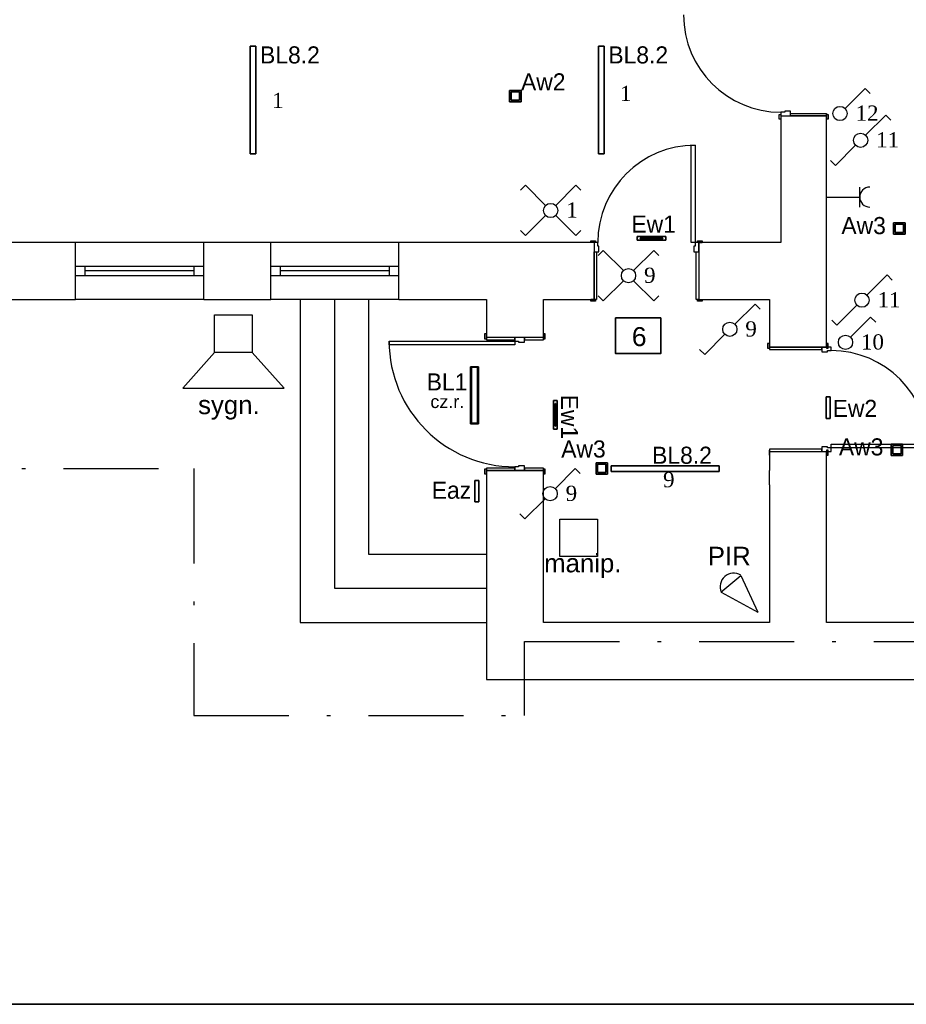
# Model space of a CAD drawing. Header units: millimetres. Extents: x -16803 to -7085, y -9068 to 2537.
# Tile 19 of 33: x -13223 to -12290, y -1830 to -793. Entities that reach past the tile are written whole.
import ezdxf

# ---------------------------------------------------------------- set-up
doc = ezdxf.new("R2010")
doc.units = ezdxf.units.MM
doc.header["$MEASUREMENT"] = 0
doc.linetypes.add('Kropki i Kreski', pattern=[920, 500, -200, 20, -200])
for name, color, linetype in [('06 OPIS POM', 7, 'Continuous'), ('2D - Ogólne', 7, 'Continuous'), ('DLX_BLD0_FL0_LUMKEY_IDX', 7, 'Continuous'), ('DLX_BLD0_FL1_LUM 10', 3, 'Continuous'), ('DLX_BLD0_FL1_LUM 11', 3, 'Continuous'), ('DLX_BLD0_FL1_LUM 9', 1, 'Continuous'), ('DLX_BLD0_FL1_LUMKEY_IDX', 7, 'Continuous'), ('DLX_TERR_LUMKEY_IDX', 7, 'Continuous'), ('Elementy modelu - Strefy', 7, 'Continuous'), ('Konstrukcja - Ściany zew', 7, 'Continuous'), ('teletech', 7, 'Continuous')]:
    doc.layers.add(name, color=color, linetype=linetype)
doc.layers.add('A_zakres opracowania', color=7, linetype='Continuous', lineweight=70, true_color=0xe00038)
for name, color, linetype, true_color in [('DLX_BLD0_FL0_LUM 5', 7, 'Continuous', 0x002aff), ('DLX_BLD0_FL1_LUM 2', 7, 'Continuous', 0x002aff), ('DLX_TERR_LUM 1', 1, 'Continuous', 0xff0000)]:
    doc.layers.add(name, color=color, linetype=linetype, true_color=true_color)
for name, color, linetype, lineweight in [('elektryka', 255, 'Continuous', 35), ('elektryka - oswietlenie', 255, 'Continuous', 35), ('elektryka2', 20, 'Continuous', 35), ('opisy', 71, 'Continuous', 13)]:
    doc.layers.add(name, color=color, linetype=linetype, lineweight=lineweight)
doc.styles.add('ROMANS', font='times.ttf', dxfattribs={"height": 12})
doc.styles.get("Standard").update_dxf_attribs({"font": 'arial.ttf'})
doc.styles.add('STYL_AUTOMATYCZNY_1', font='arial.ttf')
doc.styles.add('STYL_AUTOMATYCZNY_3', font='arial.ttf')
doc.styles.add('TableTextStyle', font='txt')

msp = doc.modelspace()

# ---------------------------------------------------------------- linework, layer by layer
at = {"layer": '2D - Ogólne', "color": 7, "linetype": 'Continuous', "lineweight": -3}
for p, q in [((-12928.2, -1087.9), (-12928.2, -1427.9)), ((-12892.2, -1087.9), (-12892.2, -1391.9)), ((-12856.2, -1087.9), (-12856.2, -1355.9)), ((-12856.2, -1355.9), (-12732.2, -1355.9)), ((-12892.2, -1391.9), (-12732.2, -1391.9)), ((-12928.2, -1427.9), (-12732.2, -1427.9))]:
    msp.add_line(p, q, dxfattribs=at)
at = {"layer": 'A_zakres opracowania', "linetype": 'Kropki i Kreski', "lineweight": -3, "ltscale": 0.2}
msp.add_lwpolyline([(-12692.2, -1447.9), (-11784.2, -1447.9), (-11784.2, 1575.1), (-12776.2, 1575.1), (-12776.2, 916.1), (-12896.2, 916.1), (-12896.2, 816.1), (-12674.2, 816.1), (-12674.2, 707.1), (-13147.2, 707.1), (-13147.2, 487.1), (-12674.2, 487.1), (-12674.2, -7.9), (-14626.2, -7.9), (-14626.2, -1047.9), (-13545.2, -1047.9), (-13545.2, -1265.9), (-13040.2, -1265.9), (-13040.2, -1525.9), (-12692.2, -1525.9)], close=True, dxfattribs=at)
at = {"layer": 'DLX_BLD0_FL0_LUM 5', "lineweight": -3}
for points in [[(-12749, -1218.7, 0), (-12749, -1158.7, 0)], [(-12749, -1158.7, 0), (-12749, -1158.7, 0)], [(-12749, -1158.7, 0), (-12749, -1218.7, 0)], [(-12749, -1158.7, 0), (-12740.5, -1158.7, 0)], [(-12740.5, -1158.7, 0), (-12749, -1158.7, 0)], [(-12749, -1158.7, 0), (-12749, -1158.7, 0)], [(-12749, -1158.7, 0), (-12749, -1218.7, 0)], [(-12740.5, -1158.7, 0), (-12749, -1158.7, 0)], [(-12749, -1218.7, 0), (-12749, -1158.7, 0)], [(-12749, -1158.7, 0), (-12740.5, -1158.7, 0)], [(-12748, -1218.2, 0), (-12748, -1159.2, 0)], [(-12748, -1159.2, 0), (-12741.5, -1159.2, 0)], [(-12748, -1159.2, 0), (-12748, -1218.2, 0)], [(-12741.5, -1159.2, 0), (-12748, -1159.2, 0)], [(-12748, -1159.2, 0), (-12748, -1218.2, 0)], [(-12741.5, -1159.2, 0), (-12748, -1159.2, 0)], [(-12748, -1218.2, 0), (-12748, -1159.2, 0)], [(-12748, -1159.2, 0), (-12741.5, -1159.2, 0)], [(-12741.5, -1159.2, 0), (-12741.5, -1218.2, 0)], [(-12741.5, -1218.2, 0), (-12741.5, -1159.2, 0)], [(-12741.5, -1218.2, 0), (-12741.5, -1159.2, 0)], [(-12741.5, -1159.2, 0), (-12741.5, -1218.2, 0)], [(-12740.5, -1158.7, 0), (-12740.5, -1218.7, 0)], [(-12740.5, -1218.7, 0), (-12740.5, -1158.7, 0)], [(-12740.5, -1158.7, 0), (-12740.5, -1158.7, 0)], [(-12740.5, -1158.7, 0), (-12740.5, -1158.7, 0)], [(-12740.5, -1218.7, 0), (-12740.5, -1158.7, 0)], [(-12740.5, -1158.7, 0), (-12740.5, -1218.7, 0)], [(-12740.5, -1218.7, 0), (-12749, -1218.7, 0)], [(-12749, -1218.7, 0), (-12740.5, -1218.7, 0)], [(-12749, -1218.7, 0), (-12740.5, -1218.7, 0)], [(-12740.5, -1218.7, 0), (-12749, -1218.7, 0)], [(-12741.5, -1218.2, 0), (-12748, -1218.2, 0)], [(-12748, -1218.2, 0), (-12741.5, -1218.2, 0)], [(-12748, -1218.2, 0), (-12741.5, -1218.2, 0)], [(-12741.5, -1218.2, 0), (-12748, -1218.2, 0)], [(-12740.5, -1218.7, 0), (-12740.5, -1218.7, 0)], [(-12740.5, -1218.7, 0), (-12740.5, -1218.7, 0)]]:
    msp.add_polyline3d(points, dxfattribs=at)
at = {"layer": 'DLX_BLD0_FL1_LUM 10', "lineweight": -3}
for points in [[(-12573.4, -1021.5, 0), (-12543.4, -1021.5, 0)], [(-12543.4, -1021.5, 0), (-12573.4, -1021.5, 0)], [(-12573.4, -1021.5, 0), (-12573.4, -1021.5, 0)], [(-12573.4, -1025.5, 0), (-12573.4, -1021.5, 0)], [(-12573.4, -1021.5, 0), (-12573.4, -1021.5, 0)], [(-12573.4, -1021.5, 0), (-12573.4, -1025.5, 0)], [(-12543.4, -1021.5, 0), (-12573.4, -1021.5, 0)], [(-12573.4, -1021.5, 0), (-12573.4, -1025.5, 0)], [(-12573.4, -1021.5, 0), (-12543.4, -1021.5, 0)], [(-12573.4, -1025.5, 0), (-12573.4, -1021.5, 0)], [(-12543.4, -1025.5, 0), (-12573.4, -1025.5, 0)], [(-12573.4, -1025.5, 0), (-12573.4, -1025.5, 0)], [(-12573.4, -1025.5, 0), (-12543.4, -1025.5, 0)], [(-12573.4, -1025.5, 0), (-12573.4, -1025.5, 0)], [(-12573.4, -1025.5, 0), (-12543.4, -1025.5, 0)], [(-12543.4, -1025.5, 0), (-12573.4, -1025.5, 0)], [(-12546.4, -1023.3, 0), (-12570.4, -1023.3, 0)], [(-12570.4, -1023.3, 0), (-12570.4, -1023.6, 0)], [(-12570.4, -1023.6, 0), (-12570.4, -1023.3, 0)], [(-12570.4, -1023.3, 0), (-12546.4, -1023.3, 0)], [(-12570.4, -1023.6, 0), (-12546.4, -1023.6, 0)], [(-12546.4, -1023.6, 0), (-12570.4, -1023.6, 0)], [(-12546.4, -1023.6, 0), (-12546.4, -1023.3, 0)], [(-12546.4, -1023.3, 0), (-12546.4, -1023.6, 0)], [(-12543.4, -1021.5, 0), (-12543.4, -1021.5, 0)], [(-12543.4, -1021.5, 0), (-12543.4, -1025.5, 0)], [(-12543.4, -1025.5, 0), (-12543.4, -1021.5, 0)], [(-12543.4, -1021.5, 0), (-12543.4, -1021.5, 0)], [(-12543.4, -1025.5, 0), (-12543.4, -1021.5, 0)], [(-12543.4, -1021.5, 0), (-12543.4, -1025.5, 0)], [(-12543.4, -1025.5, 0), (-12543.4, -1025.5, 0)], [(-12543.4, -1025.5, 0), (-12543.4, -1025.5, 0)], [(-12661.5, -1224.3, 0), (-12661.5, -1194.3, 0)], [(-12661.5, -1194.3, 0), (-12661.5, -1194.3, 0)], [(-12661.5, -1194.3, 0), (-12661.5, -1224.3, 0)], [(-12661.5, -1194.3, 0), (-12657.5, -1194.3, 0)], [(-12657.5, -1194.3, 0), (-12661.5, -1194.3, 0)], [(-12661.5, -1194.3, 0), (-12661.5, -1194.3, 0)], [(-12661.5, -1194.3, 0), (-12661.5, -1224.3, 0)], [(-12657.5, -1194.3, 0), (-12661.5, -1194.3, 0)], [(-12661.5, -1224.3, 0), (-12661.5, -1194.3, 0)], [(-12661.5, -1194.3, 0), (-12657.5, -1194.3, 0)], [(-12659.6, -1197.3, 0), (-12659.6, -1221.3, 0)], [(-12659.3, -1197.3, 0), (-12659.6, -1197.3, 0)], [(-12659.6, -1221.3, 0), (-12659.6, -1197.3, 0)], [(-12659.6, -1197.3, 0), (-12659.3, -1197.3, 0)], [(-12659.3, -1221.3, 0), (-12659.3, -1197.3, 0)], [(-12659.3, -1197.3, 0), (-12659.3, -1221.3, 0)], [(-12657.5, -1194.3, 0), (-12657.5, -1224.3, 0)], [(-12657.5, -1224.3, 0), (-12657.5, -1194.3, 0)], [(-12657.5, -1194.3, 0), (-12657.5, -1194.3, 0)], [(-12657.5, -1194.3, 0), (-12657.5, -1194.3, 0)], [(-12657.5, -1224.3, 0), (-12657.5, -1194.3, 0)], [(-12657.5, -1194.3, 0), (-12657.5, -1224.3, 0)], [(-12659.6, -1221.3, 0), (-12659.3, -1221.3, 0)], [(-12659.3, -1221.3, 0), (-12659.6, -1221.3, 0)], [(-12657.5, -1224.3, 0), (-12661.5, -1224.3, 0)], [(-12661.5, -1224.3, 0), (-12661.5, -1224.3, 0)], [(-12661.5, -1224.3, 0), (-12657.5, -1224.3, 0)], [(-12661.5, -1224.3, 0), (-12661.5, -1224.3, 0)], [(-12661.5, -1224.3, 0), (-12657.5, -1224.3, 0)], [(-12657.5, -1224.3, 0), (-12661.5, -1224.3, 0)], [(-12657.5, -1224.3, 0), (-12657.5, -1224.3, 0)], [(-12657.5, -1224.3, 0), (-12657.5, -1224.3, 0)]]:
    msp.add_polyline3d(points, dxfattribs=at)
at = {"layer": 'DLX_BLD0_FL1_LUM 11', "lineweight": -3}
for points in [[(-12374.6, -1190.5, 0), (-12374.6, -1213.1, 0)], [(-12370.4, -1190.5, 0), (-12374.6, -1190.5, 0)], [(-12374.6, -1213.1, 0), (-12374.6, -1190.5, 0)], [(-12374.6, -1190.5, 0), (-12370.4, -1190.5, 0)], [(-12374.6, -1190.5, 0), (-12374.6, -1190.5, 0)], [(-12374.6, -1190.5, 0), (-12370.4, -1190.5, 0)], [(-12370.4, -1190.5, 0), (-12374.6, -1190.5, 0)], [(-12374.6, -1190.5, 0), (-12374.6, -1213.1, 0)], [(-12374.6, -1213.1, 0), (-12374.6, -1190.5, 0)], [(-12374.6, -1190.5, 0), (-12374.6, -1190.5, 0)], [(-12370.4, -1213.1, 0), (-12370.4, -1190.5, 0)], [(-12370.4, -1190.5, 0), (-12370.4, -1213.1, 0)], [(-12370.4, -1190.5, 0), (-12370.4, -1190.5, 0)], [(-12370.4, -1190.5, 0), (-12370.4, -1213.1, 0)], [(-12370.4, -1213.1, 0), (-12370.4, -1190.5, 0)], [(-12370.4, -1190.5, 0), (-12370.4, -1190.5, 0)], [(-12370.4, -1194.3, 0), (-12370.4, -1209.3, 0)], [(-12370.4, -1209.3, 0), (-12370.4, -1194.3, 0)], [(-12370.4, -1194.3, 0), (-12370.4, -1194.3, 0)], [(-12370.4, -1209.3, 0), (-12370.4, -1194.3, 0)], [(-12370.4, -1194.3, 0), (-12370.4, -1194.3, 0)], [(-12370.4, -1194.3, 0), (-12370.4, -1209.3, 0)], [(-12370.4, -1209.3, 0), (-12370.4, -1209.3, 0)], [(-12370.4, -1209.3, 0), (-12370.4, -1209.3, 0)], [(-12374.6, -1213.1, 0), (-12370.4, -1213.1, 0)], [(-12374.6, -1213.1, 0), (-12374.6, -1213.1, 0)], [(-12374.6, -1213.1, 0), (-12370.4, -1213.1, 0)], [(-12370.4, -1213.1, 0), (-12374.6, -1213.1, 0)], [(-12370.4, -1213.1, 0), (-12374.6, -1213.1, 0)], [(-12374.6, -1213.1, 0), (-12374.6, -1213.1, 0)], [(-12370.4, -1213.1, 0), (-12370.4, -1213.1, 0)], [(-12370.4, -1213.1, 0), (-12370.4, -1213.1, 0)]]:
    msp.add_polyline3d(points, dxfattribs=at)
at = {"layer": 'DLX_BLD0_FL1_LUM 2', "lineweight": -3}
for points in [[(-12980.8, -934.7, 0), (-12980.8, -821.2, 0)], [(-12980.8, -821.2, 0), (-12980.8, -821.2, 0)], [(-12980.8, -821.2, 0), (-12980.8, -934.7, 0)], [(-12980.8, -821.2, 0), (-12974.8, -821.2, 0)], [(-12974.8, -821.2, 0), (-12980.8, -821.2, 0)], [(-12980.8, -821.2, 0), (-12980.8, -821.2, 0)], [(-12974.8, -821.2, 0), (-12980.8, -821.2, 0)], [(-12980.8, -821.2, 0), (-12980.8, -934.7, 0)], [(-12980.8, -934.7, 0), (-12980.8, -821.2, 0)], [(-12980.8, -821.2, 0), (-12974.8, -821.2, 0)], [(-12974.8, -821.2, 0), (-12974.8, -821.2, 0)], [(-12974.8, -821.2, 0), (-12974.8, -934.7, 0)], [(-12974.8, -934.7, 0), (-12974.8, -821.2, 0)], [(-12974.8, -821.2, 0), (-12974.8, -821.2, 0)], [(-12974.8, -934.7, 0), (-12974.8, -821.2, 0)], [(-12974.8, -821.2, 0), (-12974.8, -934.7, 0)], [(-12614.1, -934.7, 0), (-12614.1, -821.2, 0)], [(-12614.1, -821.2, 0), (-12614.1, -821.2, 0)], [(-12614.1, -821.2, 0), (-12614.1, -934.7, 0)], [(-12614.1, -821.2, 0), (-12608.1, -821.2, 0)], [(-12608.1, -821.2, 0), (-12614.1, -821.2, 0)], [(-12614.1, -821.2, 0), (-12614.1, -821.2, 0)], [(-12608.1, -821.2, 0), (-12614.1, -821.2, 0)], [(-12614.1, -821.2, 0), (-12614.1, -934.7, 0)], [(-12614.1, -934.7, 0), (-12614.1, -821.2, 0)], [(-12614.1, -821.2, 0), (-12608.1, -821.2, 0)], [(-12608.1, -821.2, 0), (-12608.1, -821.2, 0)], [(-12608.1, -821.2, 0), (-12608.1, -934.7, 0)], [(-12608.1, -934.7, 0), (-12608.1, -821.2, 0)], [(-12608.1, -821.2, 0), (-12608.1, -821.2, 0)], [(-12608.1, -934.7, 0), (-12608.1, -821.2, 0)], [(-12608.1, -821.2, 0), (-12608.1, -934.7, 0)], [(-12980.8, -934.7, 0), (-12980.8, -934.7, 0)], [(-12974.8, -934.7, 0), (-12980.8, -934.7, 0)], [(-12980.8, -934.7, 0), (-12980.8, -934.7, 0)], [(-12980.8, -934.7, 0), (-12974.8, -934.7, 0)], [(-12980.8, -934.7, 0), (-12974.8, -934.7, 0)], [(-12974.8, -934.7, 0), (-12980.8, -934.7, 0)], [(-12974.8, -934.7, 0), (-12974.8, -934.7, 0)], [(-12974.8, -934.7, 0), (-12974.8, -934.7, 0)], [(-12614.1, -934.7, 0), (-12614.1, -934.7, 0)], [(-12608.1, -934.7, 0), (-12614.1, -934.7, 0)], [(-12614.1, -934.7, 0), (-12614.1, -934.7, 0)], [(-12614.1, -934.7, 0), (-12608.1, -934.7, 0)], [(-12614.1, -934.7, 0), (-12608.1, -934.7, 0)], [(-12608.1, -934.7, 0), (-12614.1, -934.7, 0)], [(-12608.1, -934.7, 0), (-12608.1, -934.7, 0)], [(-12608.1, -934.7, 0), (-12608.1, -934.7, 0)], [(-12600.8, -1268.9, 0), (-12600.8, -1262.9, 0)], [(-12600.8, -1262.9, 0), (-12600.8, -1262.9, 0)], [(-12600.8, -1262.9, 0), (-12600.8, -1268.9, 0)], [(-12600.8, -1262.9, 0), (-12487.3, -1262.9, 0)], [(-12487.3, -1262.9, 0), (-12600.8, -1262.9, 0)], [(-12600.8, -1262.9, 0), (-12600.8, -1262.9, 0)], [(-12487.3, -1262.9, 0), (-12600.8, -1262.9, 0)], [(-12600.8, -1262.9, 0), (-12600.8, -1268.9, 0)], [(-12600.8, -1268.9, 0), (-12600.8, -1262.9, 0)], [(-12600.8, -1262.9, 0), (-12487.3, -1262.9, 0)], [(-12487.3, -1262.9, 0), (-12487.3, -1262.9, 0)], [(-12487.3, -1262.9, 0), (-12487.3, -1268.9, 0)], [(-12487.3, -1268.9, 0), (-12487.3, -1262.9, 0)], [(-12487.3, -1262.9, 0), (-12487.3, -1262.9, 0)], [(-12487.3, -1268.9, 0), (-12487.3, -1262.9, 0)], [(-12487.3, -1262.9, 0), (-12487.3, -1268.9, 0)], [(-12487.3, -1268.9, 0), (-12600.8, -1268.9, 0)], [(-12600.8, -1268.9, 0), (-12600.8, -1268.9, 0)], [(-12600.8, -1268.9, 0), (-12487.3, -1268.9, 0)], [(-12600.8, -1268.9, 0), (-12600.8, -1268.9, 0)], [(-12600.8, -1268.9, 0), (-12487.3, -1268.9, 0)], [(-12487.3, -1268.9, 0), (-12600.8, -1268.9, 0)], [(-12487.3, -1268.9, 0), (-12487.3, -1268.9, 0)], [(-12487.3, -1268.9, 0), (-12487.3, -1268.9, 0)]]:
    msp.add_polyline3d(points, dxfattribs=at)
at = {"layer": 'DLX_BLD0_FL1_LUM 9', "lineweight": -3}
for points in [[(-12707.7, -879.8, 0), (-12707.7, -867.8, 0)], [(-12707.7, -867.8, 0), (-12707.7, -867.8, 0)], [(-12707.7, -867.8, 0), (-12707.7, -879.8, 0)], [(-12707.7, -867.8, 0), (-12695.7, -867.8, 0)], [(-12695.7, -867.8, 0), (-12707.7, -867.8, 0)], [(-12707.7, -867.8, 0), (-12707.7, -867.8, 0)], [(-12707.7, -867.8, 0), (-12707.7, -879.8, 0)], [(-12695.7, -867.8, 0), (-12707.7, -867.8, 0)], [(-12707.7, -879.8, 0), (-12707.7, -867.8, 0)], [(-12707.7, -867.8, 0), (-12695.7, -867.8, 0)], [(-12706.1, -869.4, 0), (-12706.1, -878.2, 0)], [(-12697.3, -869.4, 0), (-12706.1, -869.4, 0)], [(-12706.1, -878.2, 0), (-12706.1, -869.4, 0)], [(-12706.1, -869.4, 0), (-12697.3, -869.4, 0)], [(-12697.3, -878.2, 0), (-12697.3, -869.4, 0)], [(-12697.3, -869.4, 0), (-12697.3, -878.2, 0)], [(-12695.7, -867.8, 0), (-12695.7, -879.8, 0)], [(-12695.7, -879.8, 0), (-12695.7, -867.8, 0)], [(-12695.7, -867.8, 0), (-12695.7, -867.8, 0)], [(-12695.7, -867.8, 0), (-12695.7, -867.8, 0)], [(-12695.7, -879.8, 0), (-12695.7, -867.8, 0)], [(-12695.7, -867.8, 0), (-12695.7, -879.8, 0)], [(-12695.7, -879.8, 0), (-12707.7, -879.8, 0)], [(-12707.7, -879.8, 0), (-12707.7, -879.8, 0)], [(-12707.7, -879.8, 0), (-12695.7, -879.8, 0)], [(-12707.7, -879.8, 0), (-12707.7, -879.8, 0)], [(-12707.7, -879.8, 0), (-12695.7, -879.8, 0)], [(-12695.7, -879.8, 0), (-12707.7, -879.8, 0)], [(-12706.1, -878.2, 0), (-12697.3, -878.2, 0)], [(-12697.3, -878.2, 0), (-12706.1, -878.2, 0)], [(-12695.7, -879.8, 0), (-12695.7, -879.8, 0)], [(-12695.7, -879.8, 0), (-12695.7, -879.8, 0)], [(-12303.5, -1019.1, 0), (-12303.5, -1007.1, 0)], [(-12303.5, -1007.1, 0), (-12303.5, -1007.1, 0)], [(-12303.5, -1007.1, 0), (-12303.5, -1019.1, 0)], [(-12303.5, -1007.1, 0), (-12291.5, -1007.1, 0)], [(-12291.5, -1007.1, 0), (-12303.5, -1007.1, 0)], [(-12303.5, -1007.1, 0), (-12303.5, -1007.1, 0)], [(-12303.5, -1007.1, 0), (-12303.5, -1019.1, 0)], [(-12291.5, -1007.1, 0), (-12303.5, -1007.1, 0)], [(-12303.5, -1019.1, 0), (-12303.5, -1007.1, 0)], [(-12303.5, -1007.1, 0), (-12291.5, -1007.1, 0)], [(-12301.9, -1008.7, 0), (-12301.9, -1017.5, 0)], [(-12293.1, -1008.7, 0), (-12301.9, -1008.7, 0)], [(-12301.9, -1017.5, 0), (-12301.9, -1008.7, 0)], [(-12301.9, -1008.7, 0), (-12293.1, -1008.7, 0)], [(-12293.1, -1017.5, 0), (-12293.1, -1008.7, 0)], [(-12293.1, -1008.7, 0), (-12293.1, -1017.5, 0)], [(-12291.5, -1007.1, 0), (-12291.5, -1019.1, 0)], [(-12291.5, -1019.1, 0), (-12291.5, -1007.1, 0)], [(-12291.5, -1007.1, 0), (-12291.5, -1007.1, 0)], [(-12291.5, -1007.1, 0), (-12291.5, -1007.1, 0)], [(-12291.5, -1019.1, 0), (-12291.5, -1007.1, 0)], [(-12291.5, -1007.1, 0), (-12291.5, -1019.1, 0)], [(-12291.5, -1019.1, 0), (-12303.5, -1019.1, 0)], [(-12303.5, -1019.1, 0), (-12303.5, -1019.1, 0)], [(-12303.5, -1019.1, 0), (-12291.5, -1019.1, 0)], [(-12303.5, -1019.1, 0), (-12303.5, -1019.1, 0)], [(-12303.5, -1019.1, 0), (-12291.5, -1019.1, 0)], [(-12291.5, -1019.1, 0), (-12303.5, -1019.1, 0)], [(-12301.9, -1017.5, 0), (-12293.1, -1017.5, 0)], [(-12293.1, -1017.5, 0), (-12301.9, -1017.5, 0)], [(-12291.5, -1019.1, 0), (-12291.5, -1019.1, 0)], [(-12291.5, -1019.1, 0), (-12291.5, -1019.1, 0)], [(-12306.1, -1252.1, 0), (-12306.1, -1240.1, 0)], [(-12306.1, -1240.1, 0), (-12306.1, -1240.1, 0)], [(-12306.1, -1240.1, 0), (-12306.1, -1252.1, 0)], [(-12306.1, -1240.1, 0), (-12294.1, -1240.1, 0)], [(-12294.1, -1240.1, 0), (-12306.1, -1240.1, 0)], [(-12306.1, -1240.1, 0), (-12306.1, -1240.1, 0)], [(-12306.1, -1240.1, 0), (-12306.1, -1252.1, 0)], [(-12294.1, -1240.1, 0), (-12306.1, -1240.1, 0)], [(-12306.1, -1252.1, 0), (-12306.1, -1240.1, 0)], [(-12306.1, -1240.1, 0), (-12294.1, -1240.1, 0)], [(-12304.5, -1241.7, 0), (-12304.5, -1250.5, 0)], [(-12295.7, -1241.7, 0), (-12304.5, -1241.7, 0)], [(-12304.5, -1250.5, 0), (-12304.5, -1241.7, 0)], [(-12304.5, -1241.7, 0), (-12295.7, -1241.7, 0)], [(-12295.7, -1250.5, 0), (-12295.7, -1241.7, 0)], [(-12295.7, -1241.7, 0), (-12295.7, -1250.5, 0)], [(-12294.1, -1240.1, 0), (-12294.1, -1252.1, 0)], [(-12294.1, -1252.1, 0), (-12294.1, -1240.1, 0)], [(-12294.1, -1240.1, 0), (-12294.1, -1240.1, 0)], [(-12294.1, -1240.1, 0), (-12294.1, -1240.1, 0)], [(-12294.1, -1252.1, 0), (-12294.1, -1240.1, 0)], [(-12294.1, -1240.1, 0), (-12294.1, -1252.1, 0)], [(-12294.1, -1252.1, 0), (-12306.1, -1252.1, 0)], [(-12306.1, -1252.1, 0), (-12306.1, -1252.1, 0)], [(-12306.1, -1252.1, 0), (-12294.1, -1252.1, 0)], [(-12306.1, -1252.1, 0), (-12306.1, -1252.1, 0)], [(-12306.1, -1252.1, 0), (-12294.1, -1252.1, 0)], [(-12294.1, -1252.1, 0), (-12306.1, -1252.1, 0)], [(-12304.5, -1250.5, 0), (-12295.7, -1250.5, 0)], [(-12295.7, -1250.5, 0), (-12304.5, -1250.5, 0)], [(-12294.1, -1252.1, 0), (-12294.1, -1252.1, 0)], [(-12294.1, -1252.1, 0), (-12294.1, -1252.1, 0)], [(-12616.7, -1271.8, 0), (-12616.7, -1259.8, 0)], [(-12616.7, -1259.8, 0), (-12616.7, -1259.8, 0)], [(-12616.7, -1259.8, 0), (-12616.7, -1271.8, 0)], [(-12616.7, -1259.8, 0), (-12604.7, -1259.8, 0)], [(-12604.7, -1259.8, 0), (-12616.7, -1259.8, 0)], [(-12616.7, -1259.8, 0), (-12616.7, -1259.8, 0)], [(-12616.7, -1259.8, 0), (-12616.7, -1271.8, 0)], [(-12604.7, -1259.8, 0), (-12616.7, -1259.8, 0)], [(-12616.7, -1271.8, 0), (-12616.7, -1259.8, 0)], [(-12616.7, -1259.8, 0), (-12604.7, -1259.8, 0)], [(-12615.1, -1261.4, 0), (-12615.1, -1270.2, 0)], [(-12606.3, -1261.4, 0), (-12615.1, -1261.4, 0)], [(-12615.1, -1270.2, 0), (-12615.1, -1261.4, 0)], [(-12615.1, -1261.4, 0), (-12606.3, -1261.4, 0)], [(-12606.3, -1270.2, 0), (-12606.3, -1261.4, 0)], [(-12606.3, -1261.4, 0), (-12606.3, -1270.2, 0)], [(-12604.7, -1259.8, 0), (-12604.7, -1271.8, 0)], [(-12604.7, -1271.8, 0), (-12604.7, -1259.8, 0)], [(-12604.7, -1259.8, 0), (-12604.7, -1259.8, 0)], [(-12604.7, -1259.8, 0), (-12604.7, -1259.8, 0)], [(-12604.7, -1271.8, 0), (-12604.7, -1259.8, 0)], [(-12604.7, -1259.8, 0), (-12604.7, -1271.8, 0)], [(-12604.7, -1271.8, 0), (-12616.7, -1271.8, 0)], [(-12616.7, -1271.8, 0), (-12616.7, -1271.8, 0)], [(-12616.7, -1271.8, 0), (-12604.7, -1271.8, 0)], [(-12616.7, -1271.8, 0), (-12616.7, -1271.8, 0)], [(-12616.7, -1271.8, 0), (-12604.7, -1271.8, 0)], [(-12604.7, -1271.8, 0), (-12616.7, -1271.8, 0)], [(-12615.1, -1270.2, 0), (-12606.3, -1270.2, 0)], [(-12606.3, -1270.2, 0), (-12615.1, -1270.2, 0)], [(-12604.7, -1271.8, 0), (-12604.7, -1271.8, 0)], [(-12604.7, -1271.8, 0), (-12604.7, -1271.8, 0)]]:
    msp.add_polyline3d(points, dxfattribs=at)
at = {"layer": 'DLX_TERR_LUM 1', "lineweight": -3}
for points in [[(-12744.3, -1301, 0), (-12744.3, -1278.4, 0)], [(-12744.3, -1278.4, 0), (-12740.1, -1278.4, 0)], [(-12740.1, -1278.4, 0), (-12744.3, -1278.4, 0)], [(-12744.3, -1278.4, 0), (-12744.3, -1301, 0)], [(-12740.1, -1278.4, 0), (-12744.3, -1278.4, 0)], [(-12744.3, -1278.4, 0), (-12744.3, -1278.4, 0)], [(-12744.3, -1278.4, 0), (-12740.1, -1278.4, 0)], [(-12744.3, -1278.4, 0), (-12744.3, -1301, 0)], [(-12744.3, -1301, 0), (-12744.3, -1278.4, 0)], [(-12744.3, -1278.4, 0), (-12744.3, -1278.4, 0)], [(-12744.3, -1282.2, 0), (-12744.3, -1297.2, 0)], [(-12744.3, -1297.2, 0), (-12744.3, -1282.2, 0)], [(-12744.3, -1282.2, 0), (-12744.3, -1282.2, 0)], [(-12744.3, -1297.2, 0), (-12744.3, -1282.2, 0)], [(-12744.3, -1282.2, 0), (-12744.3, -1282.2, 0)], [(-12744.3, -1282.2, 0), (-12744.3, -1297.2, 0)], [(-12740.1, -1278.4, 0), (-12740.1, -1301, 0)], [(-12740.1, -1301, 0), (-12740.1, -1278.4, 0)], [(-12740.1, -1278.4, 0), (-12740.1, -1278.4, 0)], [(-12740.1, -1278.4, 0), (-12740.1, -1301, 0)], [(-12740.1, -1301, 0), (-12740.1, -1278.4, 0)], [(-12740.1, -1278.4, 0), (-12740.1, -1278.4, 0)], [(-12744.3, -1297.2, 0), (-12744.3, -1297.2, 0)], [(-12744.3, -1297.2, 0), (-12744.3, -1297.2, 0)], [(-12740.1, -1301, 0), (-12744.3, -1301, 0)], [(-12740.1, -1301, 0), (-12744.3, -1301, 0)], [(-12744.3, -1301, 0), (-12744.3, -1301, 0)], [(-12744.3, -1301, 0), (-12740.1, -1301, 0)], [(-12744.3, -1301, 0), (-12740.1, -1301, 0)], [(-12744.3, -1301, 0), (-12744.3, -1301, 0)], [(-12740.1, -1301, 0), (-12740.1, -1301, 0)], [(-12740.1, -1301, 0), (-12740.1, -1301, 0)]]:
    msp.add_polyline3d(points, dxfattribs=at)
at = {"layer": 'elektryka', "color": 3, "lineweight": -3}
for p, q in [((-12339.2, -990.6), (-12339.2, -969.6)), ((-12374.2, -980.1), (-12339.2, -980.1))]:
    msp.add_line(p, q, dxfattribs=at)
at = {"layer": 'elektryka'}
for points in [[(-10141.1, 2370), (-16141.1, 2370), (-16141.1, -1830), (-10141.1, -1830)], [(-12596.2, -1107.3), (-12548.6, -1107.3), (-12548.6, -1144.9), (-12596.2, -1144.9)]]:
    msp.add_lwpolyline(points, close=True, dxfattribs=at)
at = {"layer": 'elektryka', "color": 3, "lineweight": -3}
msp.add_arc((-12328.7, -980.1), 10.5, 90, 270, dxfattribs=at)
at = {"layer": 'elektryka - oswietlenie', "lineweight": -3, "ltscale": 0.3}
for p, q in [((-13018.2, -1143.7), (-13051.7, -1181.3)), ((-12945, -1181.3), (-12978.7, -1143.7)), ((-13051.7, -1181.3), (-12945, -1181.3))]:
    msp.add_line(p, q, dxfattribs=at)
at = {"layer": 'elektryka2', "lineweight": -3}
for p, q in [((-12354.7, -886.8), (-12333.5, -865.6)), ((-12333.5, -865.6), (-12328.2, -870.9)), ((-12333, -915), (-12311.8, -893.8)), ((-12311.8, -893.8), (-12306.5, -899.1)), ((-12364.8, -946.8), (-12343.6, -925.6)), ((-12370.1, -941.5), (-12364.8, -946.8)), ((-12691.1, -967.6), (-12696.4, -972.9)), ((-12669.8, -988.9), (-12691.1, -967.6)), ((-12659.2, -988.9), (-12638, -967.6)), ((-12638, -967.6), (-12632.7, -972.9)), ((-12691.1, -1020.7), (-12669.8, -999.5)), ((-12638, -1020.7), (-12659.2, -999.5)), ((-12696.4, -1015.4), (-12691.1, -1020.7)), ((-12632.7, -1015.4), (-12638, -1020.7)), ((-12609.1, -1036.3), (-12614.4, -1041.6)), ((-12587.9, -1057.5), (-12609.1, -1036.3)), ((-12577.2, -1057.5), (-12556, -1036.3)), ((-12556, -1036.3), (-12550.7, -1041.6)), ((-12331.6, -1083.3), (-12310.3, -1062.1)), ((-12310.3, -1062.1), (-12305, -1067.4)), ((-12609.1, -1089.3), (-12587.9, -1068.1)), ((-12556, -1089.3), (-12577.2, -1068.1)), ((-12614.4, -1084), (-12609.1, -1089.3)), ((-12550.7, -1084), (-12556, -1089.3)), ((-12470.6, -1114), (-12449.4, -1092.8)), ((-12449.4, -1092.8), (-12444.1, -1098.1)), ((-12363.4, -1115.1), (-12342.2, -1093.9)), ((-12348.9, -1127.7), (-12327.7, -1106.5)), ((-12327.7, -1106.5), (-12322.4, -1111.8)), ((-12368.7, -1109.8), (-12363.4, -1115.1)), ((-12502.4, -1145.8), (-12481.2, -1124.6)), ((-12507.7, -1140.5), (-12502.4, -1145.8)), ((-12659.8, -1287.1), (-12638.6, -1265.9)), ((-12638.6, -1265.9), (-12633.3, -1271.2)), ((-12691.6, -1318.9), (-12670.4, -1297.7)), ((-12696.9, -1313.6), (-12691.6, -1318.9))]:
    msp.add_line(p, q, dxfattribs=at)
for centre in [(-12360, -892.1), (-12338.3, -920.3), (-12664.5, -994.2), (-12582.6, -1062.8), (-12336.9, -1088.6), (-12475.9, -1119.3), (-12354.2, -1133), (-12665.1, -1292.4)]:
    msp.add_circle(centre, 7.5, dxfattribs=at)
at = {"layer": 'Konstrukcja - Ściany zew', "color": 7, "linetype": 'Continuous', "lineweight": -3}
for p, q in [((-12418.2, -890.7), (-12422.2, -890.7)), ((-12422.2, -890.7), (-12422.2, -894.5)), ((-12412.2, -889.5), (-12418.2, -889.5)), ((-12418.2, -889.5), (-12418.2, -890.7)), ((-12412.2, -894.5), (-12412.2, -889.5)), ((-12424.1, -898.2), (-12424.1, -893.2)), ((-12424.1, -893.2), (-12422.2, -893.2)), ((-12422.2, -898.2), (-12424.1, -898.2)), ((-12422.2, -893.2), (-12422.2, -898.2)), ((-12422.2, -894.5), (-12422.2, -898.2)), ((-12422.2, -894.5), (-12412.2, -894.5)), ((-12422.2, -894.5), (-12412.2, -894.5)), ((-12422.2, -894.5), (-12412.2, -894.5)), ((-12422.2, -894.5), (-12412.2, -894.5)), ((-12422.2, -894.5), (-12422.2, -898.2)), ((-12422.2, -894.5), (-12422.2, -898.2)), ((-12412.2, -892), (-12374.2, -892)), ((-12412.2, -894.5), (-12412.2, -892)), ((-12412.2, -894.5), (-12374.2, -894.5)), ((-12374.2, -894.5), (-12412.2, -894.5)), ((-12412.2, -894.5), (-12374.2, -894.5)), ((-12412.2, -894.5), (-12374.2, -894.5)), ((-12374.2, -892), (-12374.2, -894.5)), ((-12374.2, -898.2), (-12374.2, -893.2)), ((-12374.2, -893.2), (-12372.3, -893.2)), ((-12374.2, -894.5), (-12374.2, -898.2)), ((-12374.2, -894.5), (-12374.2, -898.2)), ((-12374.2, -894.5), (-12374.2, -898.2)), ((-12372.3, -898.2), (-12374.2, -898.2)), ((-12372.3, -893.2), (-12372.3, -898.2)), ((-12516.5, -1027.9), (-12516.5, -925.5)), ((-12516.5, -925.5), (-12512.5, -925.5)), ((-12512.5, -925.5), (-12512.5, -1027.9)), ((-12622.4, -1027.9), (-12622.4, -1026)), ((-12622.4, -1026), (-12617.4, -1026)), ((-12617.4, -1026), (-12617.4, -1027.9)), ((-12510, -1026), (-12505, -1026)), ((-12510, -1027.9), (-12510, -1026)), ((-12505, -1026), (-12505, -1027.9)), ((-13164.7, -1052.9), (-13164.7, -1027.9)), ((-13029.7, -1027.9), (-13164.7, -1027.9)), ((-13164.7, -1052.9), (-13164.7, -1027.9)), ((-13029.7, -1052.9), (-13029.7, -1027.9)), ((-13029.7, -1052.9), (-13029.7, -1027.9)), ((-12959.2, -1052.9), (-12959.2, -1027.9)), ((-12824.2, -1027.9), (-12959.2, -1027.9)), ((-12959.2, -1052.9), (-12959.2, -1027.9)), ((-12824.2, -1052.9), (-12824.2, -1027.9)), ((-12824.2, -1052.9), (-12824.2, -1027.9)), ((-12618.7, -1027.9), (-12622.4, -1027.9)), ((-12617.4, -1027.9), (-12622.4, -1027.9)), ((-12618.7, -1027.9), (-12622.4, -1027.9)), ((-12618.7, -1027.9), (-12622.4, -1027.9)), ((-12618.7, -1027.9), (-12618.7, -1037.9)), ((-12614.9, -1027.9), (-12618.7, -1027.9)), ((-12618.7, -1027.9), (-12618.7, -1037.9)), ((-12618.7, -1027.9), (-12618.7, -1037.9)), ((-12618.7, -1027.9), (-12618.7, -1037.9)), ((-12614.9, -1031.9), (-12614.9, -1027.9)), ((-12613.7, -1031.9), (-12614.9, -1031.9)), ((-12613.7, -1037.9), (-12613.7, -1031.9)), ((-12512.5, -1027.9), (-12516.5, -1027.9)), ((-12512.5, -1031.9), (-12513.7, -1031.9)), ((-12513.7, -1031.9), (-12513.7, -1037.9)), ((-12508.7, -1027.9), (-12512.5, -1027.9)), ((-12512.5, -1027.9), (-12512.5, -1031.9)), ((-12505, -1027.9), (-12510, -1027.9)), ((-12508.7, -1027.9), (-12505, -1027.9)), ((-12508.7, -1027.9), (-12508.7, -1037.9)), ((-12508.7, -1037.9), (-12508.7, -1027.9)), ((-12508.7, -1027.9), (-12508.7, -1037.9)), ((-12508.7, -1027.9), (-12508.7, -1037.9)), ((-12508.7, -1027.9), (-12505, -1027.9)), ((-12508.7, -1027.9), (-12505, -1027.9)), ((-12618.7, -1037.9), (-12618.7, -1087.9)), ((-12618.7, -1087.9), (-12618.7, -1037.9)), ((-12618.7, -1037.9), (-12616.2, -1037.9)), ((-12618.7, -1037.9), (-12613.7, -1037.9)), ((-12618.7, -1037.9), (-12618.7, -1087.9)), ((-12618.7, -1037.9), (-12618.7, -1087.9)), ((-12616.2, -1037.9), (-12616.2, -1087.9)), ((-12513.7, -1037.9), (-12508.7, -1037.9)), ((-12511.2, -1087.9), (-12511.2, -1037.9)), ((-12511.2, -1037.9), (-12508.7, -1037.9)), ((-12508.7, -1037.9), (-12508.7, -1087.9)), ((-12508.7, -1037.9), (-12508.7, -1087.9)), ((-12508.7, -1037.9), (-12508.7, -1087.9)), ((-12508.7, -1037.9), (-12508.7, -1087.9)), ((-13164.7, -1062.9), (-13164.7, -1052.9)), ((-13164.7, -1052.9), (-13154.7, -1052.9)), ((-13164.7, -1062.9), (-13164.7, -1052.9)), ((-13164.7, -1062.9), (-13164.7, -1052.9)), ((-13154.7, -1052.9), (-13154.7, -1062.9)), ((-13154.7, -1052.9), (-13039.7, -1052.9)), ((-13039.7, -1062.9), (-13039.7, -1052.9)), ((-13039.7, -1052.9), (-13029.7, -1052.9)), ((-13029.7, -1062.9), (-13029.7, -1052.9)), ((-13029.7, -1062.9), (-13029.7, -1052.9)), ((-13029.7, -1062.9), (-13029.7, -1052.9)), ((-12959.2, -1062.9), (-12959.2, -1052.9)), ((-12959.2, -1052.9), (-12949.2, -1052.9)), ((-12959.2, -1062.9), (-12959.2, -1052.9)), ((-12959.2, -1062.9), (-12959.2, -1052.9)), ((-12949.2, -1052.9), (-12949.2, -1062.9)), ((-12949.2, -1052.9), (-12834.2, -1052.9)), ((-12834.2, -1062.9), (-12834.2, -1052.9)), ((-12834.2, -1052.9), (-12824.2, -1052.9)), ((-12824.2, -1062.9), (-12824.2, -1052.9)), ((-12824.2, -1062.9), (-12824.2, -1052.9)), ((-12824.2, -1062.9), (-12824.2, -1052.9)), ((-13164.7, -1087.9), (-13164.7, -1062.9)), ((-13154.7, -1062.9), (-13164.7, -1062.9)), ((-13164.7, -1087.9), (-13164.7, -1062.9)), ((-13039.7, -1057.9), (-13154.7, -1057.9)), ((-13039.7, -1062.9), (-13154.7, -1062.9)), ((-13029.7, -1062.9), (-13039.7, -1062.9)), ((-13029.7, -1087.9), (-13029.7, -1062.9)), ((-13029.7, -1087.9), (-13029.7, -1062.9)), ((-12959.2, -1087.9), (-12959.2, -1062.9)), ((-12949.2, -1062.9), (-12959.2, -1062.9)), ((-12959.2, -1087.9), (-12959.2, -1062.9)), ((-12834.2, -1057.9), (-12949.2, -1057.9)), ((-12834.2, -1062.9), (-12949.2, -1062.9)), ((-12824.2, -1062.9), (-12834.2, -1062.9)), ((-12824.2, -1087.9), (-12824.2, -1062.9)), ((-12824.2, -1087.9), (-12824.2, -1062.9)), ((-13029.7, -1087.9), (-13164.7, -1087.9)), ((-12824.2, -1087.9), (-12959.2, -1087.9)), ((-12618.7, -1087.9), (-12622.4, -1087.9)), ((-12622.4, -1089.8), (-12622.4, -1087.9)), ((-12622.4, -1087.9), (-12617.4, -1087.9)), ((-12618.7, -1087.9), (-12622.4, -1087.9)), ((-12618.7, -1087.9), (-12622.4, -1087.9)), ((-12616.2, -1087.9), (-12618.7, -1087.9)), ((-12617.4, -1087.9), (-12617.4, -1089.8)), ((-12508.7, -1087.9), (-12511.2, -1087.9)), ((-12510, -1087.9), (-12505, -1087.9)), ((-12510, -1089.8), (-12510, -1087.9)), ((-12508.7, -1087.9), (-12505, -1087.9)), ((-12508.7, -1087.9), (-12505, -1087.9)), ((-12508.7, -1087.9), (-12505, -1087.9)), ((-12505, -1087.9), (-12505, -1089.8)), ((-12617.4, -1089.8), (-12622.4, -1089.8)), ((-12505, -1089.8), (-12510, -1089.8)), ((-12732.2, -1124.2), (-12734.1, -1124.2)), ((-12734.1, -1124.2), (-12734.1, -1129.2)), ((-12734.1, -1129.2), (-12732.2, -1129.2)), ((-12732.2, -1127.9), (-12732.2, -1124.2)), ((-12732.2, -1129.2), (-12732.2, -1124.2)), ((-12732.2, -1127.9), (-12732.2, -1124.2)), ((-12732.2, -1127.9), (-12732.2, -1124.2)), ((-12702.2, -1127.9), (-12732.2, -1127.9)), ((-12702.2, -1127.9), (-12732.2, -1127.9)), ((-12732.2, -1127.9), (-12732.2, -1130.4)), ((-12702.2, -1127.9), (-12732.2, -1127.9)), ((-12702.2, -1127.9), (-12732.2, -1127.9)), ((-12692.2, -1127.9), (-12702.2, -1127.9)), ((-12702.2, -1130.4), (-12702.2, -1127.9)), ((-12692.2, -1127.9), (-12702.2, -1127.9)), ((-12702.2, -1127.9), (-12702.2, -1131.7)), ((-12692.2, -1127.9), (-12702.2, -1127.9)), ((-12692.2, -1127.9), (-12702.2, -1127.9)), ((-12672.2, -1127.9), (-12692.2, -1127.9)), ((-12672.2, -1127.9), (-12692.2, -1127.9)), ((-12672.2, -1127.9), (-12692.2, -1127.9)), ((-12692.2, -1127.9), (-12692.2, -1130.4)), ((-12692.2, -1132.9), (-12692.2, -1127.9)), ((-12672.2, -1127.9), (-12692.2, -1127.9)), ((-12672.2, -1127.9), (-12692.2, -1127.9)), ((-12672.2, -1127.9), (-12692.2, -1127.9)), ((-12672.2, -1127.9), (-12672.2, -1124.2)), ((-12670.3, -1124.2), (-12672.2, -1124.2)), ((-12672.2, -1124.2), (-12672.2, -1129.2)), ((-12672.2, -1127.9), (-12672.2, -1124.2)), ((-12672.2, -1127.9), (-12672.2, -1124.2)), ((-12672.2, -1130.4), (-12672.2, -1127.9)), ((-12672.2, -1129.2), (-12670.3, -1129.2)), ((-12670.3, -1129.2), (-12670.3, -1124.2)), ((-12834.6, -1131.7), (-12702.2, -1131.7)), ((-12834.6, -1135.7), (-12834.6, -1131.7)), ((-12702.2, -1135.7), (-12834.6, -1135.7)), ((-12732.2, -1130.4), (-12702.2, -1130.4)), ((-12702.2, -1131.7), (-12698.2, -1131.7)), ((-12702.2, -1131.7), (-12702.2, -1135.7)), ((-12698.2, -1131.7), (-12698.2, -1132.9)), ((-12698.2, -1132.9), (-12692.2, -1132.9)), ((-12692.2, -1130.4), (-12672.2, -1130.4)), ((-12434.2, -1134.3), (-12436.1, -1134.3)), ((-12436.1, -1134.3), (-12436.1, -1139.3)), ((-12436.1, -1139.3), (-12434.2, -1139.3)), ((-12434.2, -1138), (-12434.2, -1134.3)), ((-12434.2, -1139.3), (-12434.2, -1134.3)), ((-12434.2, -1138), (-12434.2, -1134.3)), ((-12434.2, -1138), (-12434.2, -1134.3)), ((-12434.2, -1138), (-12379.2, -1138)), ((-12434.2, -1138), (-12379.2, -1138)), ((-12379.2, -1138), (-12434.2, -1138)), ((-12434.2, -1138), (-12434.2, -1140.5)), ((-12434.2, -1138), (-12379.2, -1138)), ((-12434.2, -1138), (-12379.2, -1138)), ((-12434.2, -1138), (-12379.2, -1138)), ((-12379.2, -1138), (-12374.2, -1138)), ((-12379.2, -1140.5), (-12379.2, -1138)), ((-12369.2, -1138), (-12379.2, -1138)), ((-12379.2, -1138), (-12379.2, -1143)), ((-12379.2, -1138), (-12374.2, -1138)), ((-12379.2, -1138), (-12374.2, -1138)), ((-12374.2, -1138), (-12374.2, -1134.3)), ((-12372.3, -1134.3), (-12374.2, -1134.3)), ((-12374.2, -1134.3), (-12374.2, -1139.3)), ((-12374.2, -1138), (-12374.2, -1134.3)), ((-12374.2, -1138), (-12374.2, -1134.3)), ((-12374.2, -1139.3), (-12372.3, -1139.3)), ((-12372.3, -1139.3), (-12372.3, -1134.3)), ((-12369.2, -1141.8), (-12369.2, -1138)), ((-12434.2, -1140.5), (-12379.2, -1140.5)), ((-12379.2, -1143), (-12373.2, -1143)), ((-12373.2, -1143), (-12373.2, -1141.8)), ((-12373.2, -1141.8), (-12369.2, -1141.8)), ((-12373.2, -1243), (-12379.2, -1243)), ((-12379.2, -1243), (-12379.2, -1248)), ((-12373.2, -1244.2), (-12373.2, -1243)), ((-12369.2, -1244.2), (-12369.2, -1240.2)), ((-12369.2, -1240.2), (-12266.8, -1240.2)), ((-12379.2, -1245.5), (-12434.2, -1245.5)), ((-12434.2, -1245.5), (-12434.2, -1248)), ((-12434.2, -1251.7), (-12434.2, -1246.7)), ((-12434.2, -1248), (-12434.2, -1251.7)), ((-12434.2, -1248), (-12379.2, -1248)), ((-12434.2, -1248), (-12379.2, -1248)), ((-12434.2, -1248), (-12379.2, -1248)), ((-12434.2, -1248), (-12379.2, -1248)), ((-12434.2, -1248), (-12379.2, -1248)), ((-12434.2, -1248), (-12379.2, -1248)), ((-12434.2, -1248), (-12434.2, -1251.7)), ((-12434.2, -1248), (-12434.2, -1251.7)), ((-12379.2, -1248), (-12379.2, -1245.5)), ((-12379.2, -1248), (-12374.2, -1248)), ((-12379.2, -1248), (-12369.2, -1248)), ((-12379.2, -1248), (-12374.2, -1248)), ((-12379.2, -1248), (-12374.2, -1248)), ((-12374.2, -1246.7), (-12374.2, -1251.7)), ((-12372.3, -1246.7), (-12374.2, -1246.7)), ((-12374.2, -1248), (-12374.2, -1251.7)), ((-12374.2, -1248), (-12374.2, -1251.7)), ((-12374.2, -1248), (-12374.2, -1251.7)), ((-12374.2, -1251.7), (-12372.3, -1251.7)), ((-12369.2, -1244.2), (-12373.2, -1244.2)), ((-12372.3, -1251.7), (-12372.3, -1246.7)), ((-12369.2, -1248), (-12369.2, -1244.2)), ((-12266.8, -1244.2), (-12369.2, -1244.2)), ((-12698.2, -1264.1), (-12702.2, -1264.1)), ((-12702.2, -1264.1), (-12702.2, -1267.9)), ((-12692.2, -1262.9), (-12698.2, -1262.9)), ((-12698.2, -1262.9), (-12698.2, -1264.1)), ((-12692.2, -1267.9), (-12692.2, -1262.9)), ((-12734.1, -1266.6), (-12734.1, -1271.6)), ((-12732.2, -1266.6), (-12734.1, -1266.6)), ((-12734.1, -1271.6), (-12732.2, -1271.6)), ((-12702.2, -1265.4), (-12732.2, -1265.4)), ((-12732.2, -1265.4), (-12732.2, -1267.9)), ((-12732.2, -1271.6), (-12732.2, -1266.6)), ((-12732.2, -1267.9), (-12732.2, -1271.6)), ((-12702.2, -1267.9), (-12732.2, -1267.9)), ((-12732.2, -1267.9), (-12702.2, -1267.9)), ((-12702.2, -1267.9), (-12732.2, -1267.9)), ((-12702.2, -1267.9), (-12732.2, -1267.9)), ((-12732.2, -1267.9), (-12732.2, -1271.6)), ((-12732.2, -1267.9), (-12732.2, -1271.6)), ((-12702.2, -1267.9), (-12702.2, -1265.4)), ((-12692.2, -1267.9), (-12702.2, -1267.9)), ((-12702.2, -1267.9), (-12692.2, -1267.9)), ((-12692.2, -1267.9), (-12702.2, -1267.9)), ((-12692.2, -1267.9), (-12702.2, -1267.9)), ((-12672.2, -1265.4), (-12692.2, -1265.4)), ((-12692.2, -1265.4), (-12692.2, -1267.9)), ((-12672.2, -1267.9), (-12692.2, -1267.9)), ((-12672.2, -1267.9), (-12692.2, -1267.9)), ((-12692.2, -1267.9), (-12672.2, -1267.9)), ((-12672.2, -1267.9), (-12692.2, -1267.9)), ((-12672.2, -1267.9), (-12692.2, -1267.9)), ((-12672.2, -1267.9), (-12692.2, -1267.9)), ((-12672.2, -1267.9), (-12682.2, -1267.9)), ((-12672.2, -1267.9), (-12682.2, -1267.9)), ((-12672.2, -1267.9), (-12672.2, -1265.4)), ((-12672.2, -1266.6), (-12672.2, -1271.6)), ((-12670.3, -1266.6), (-12672.2, -1266.6)), ((-12672.2, -1272.9), (-12672.2, -1267.9)), ((-12672.2, -1267.9), (-12672.2, -1271.6)), ((-12672.2, -1272.9), (-12672.2, -1267.9)), ((-12672.2, -1267.9), (-12672.2, -1271.6)), ((-12672.2, -1267.9), (-12672.2, -1271.6)), ((-12672.2, -1271.6), (-12670.3, -1271.6)), ((-12672.2, -1277.9), (-12672.2, -1272.9)), ((-12672.2, -1277.9), (-12672.2, -1272.9)), ((-12672.2, -1277.9), (-12672.2, -1272.9)), ((-12670.3, -1271.6), (-12670.3, -1266.6)), ((-12434.2, -1272.9), (-12434.2, -1267.9)), ((-12434.2, -1272.9), (-12434.2, -1267.9)), ((-12434.2, -1272.9), (-12434.2, -1267.9)), ((-12434.2, -1272.9), (-12434.2, -1267.9)), ((-12434.2, -1282.9), (-12434.2, -1272.9)), ((-12434.2, -1282.9), (-12434.2, -1272.9)), ((-12434.2, -1282.9), (-12434.2, -1272.9)), ((-12434.2, -1282.9), (-12434.2, -1272.9)), ((-12672.2, -1282.9), (-12672.2, -1277.9)), ((-12672.2, -1282.9), (-12672.2, -1277.9))]:
    msp.add_line(p, q, dxfattribs=at)
for points in [[(-12422.2, -894.5), (-12422.2, -1027.9)], [(-12374.2, -1027.9), (-12374.2, -894.5)], [(-13164.7, -1027.9), (-13234.3, -1027.9)], [(-12959.2, -1027.9), (-13029.7, -1027.9)], [(-12618.7, -1027.9), (-12824.2, -1027.9)], [(-12422.2, -1027.9), (-12508.7, -1027.9)], [(-12374.2, -1087.9), (-12374.2, -1027.9)], [(-13234.3, -1087.9), (-13164.7, -1087.9)], [(-13029.7, -1087.9), (-12959.2, -1087.9)], [(-12824.2, -1087.9), (-12732.2, -1087.9)], [(-12732.2, -1087.9), (-12732.2, -1127.9)], [(-12672.2, -1087.9), (-12618.7, -1087.9)], [(-12672.2, -1127.9), (-12672.2, -1087.9)], [(-12508.7, -1087.9), (-12434.2, -1087.9)], [(-12434.2, -1087.9), (-12434.2, -1138)], [(-12374.2, -1138), (-12374.2, -1087.9)], [(-12434.2, -1248), (-12434.2, -1267.9)], [(-12374.2, -1427.9), (-12374.2, -1248)], [(-12732.2, -1267.9), (-12732.2, -1487.9)], [(-12672.2, -1427.9), (-12672.2, -1282.9)], [(-12434.2, -1282.9), (-12434.2, -1427.9)], [(-12434.2, -1427.9), (-12672.2, -1427.9)], [(-11804.2, -1427.9), (-12374.2, -1427.9)], [(-12732.2, -1487.9), (-12672.2, -1487.9)], [(-12672.2, -1487.9), (-11744.2, -1487.9)]]:
    msp.add_lwpolyline(points, dxfattribs=at)
for centre, radius, start, end in [((-12422.2, -788.3), 102.4, 180, 270), ((-12512.5, -1027.9), 102.4, 90, 180), ((-12702.2, -1131.7), 132.4, 180, 270), ((-12369.2, -1244.2), 102.4, 0, 90)]:
    msp.add_arc(centre, radius, start, end, dxfattribs=at)
at = {"layer": 'teletech', "lineweight": -3}
for p, q in [((-12485.3, -1396), (-12464.4, -1378.4)), ((-12464.4, -1378.4), (-12446.5, -1417)), ((-12484.9, -1396.1), (-12446.5, -1417))]:
    msp.add_line(p, q, dxfattribs=at)
for points in [[(-13018.2, -1104.2), (-12978.7, -1104.2), (-12978.7, -1143.7), (-13018.2, -1143.7)], [(-12654.7, -1319.1), (-12615.2, -1319.1), (-12615.2, -1358.6), (-12654.7, -1358.6)]]:
    msp.add_lwpolyline(points, close=True, dxfattribs=at)
msp.add_arc((-12472, -1390.2), 14.1, 57.6109, 204.5516, dxfattribs=at)

# ---------------------------------------------------------------- texts
at = {"layer": '06 OPIS POM', "color": 7, "linetype": 'Continuous', "lineweight": -3, "insert": (-12791.1, -1202.4), "char_height": 13.5, "attachment_point": 7, "style": 'STYL_AUTOMATYCZNY_3'}
msp.add_mtext('\\A1;\\pxql;{\\fArial|b0|i0|c238|p0;cz.r.}', dxfattribs=at)
at = {"layer": 'DLX_BLD0_FL0_LUMKEY_IDX', "lineweight": -3, "style": 'TableTextStyle'}
msp.add_text('BL1', height=18, dxfattribs=at).set_placement((-12795, -1183.7))
at = {"layer": 'DLX_BLD0_FL1_LUMKEY_IDX', "lineweight": -3, "style": 'TableTextStyle'}
for s, p in [('BL8.2', (-12970.4, -839.4)), ('BL8.2', (-12603.8, -839.4)), ('Aw2', (-12695.7, -867.8)), ('Ew1', (-12579.5, -1017.6)), ('Aw3', (-12358.5, -1019.1)), ('Ew2', (-12367.7, -1211.6)), ('Aw3', (-12653.4, -1254.3)), ('BL8.2', (-12557.7, -1260.9)), ('Aw3', (-12361.1, -1252.1))]:
    msp.add_text(s, height=18, dxfattribs=at).set_placement(p)
msp.add_text('Ew1', height=18, rotation=270, dxfattribs=at).set_placement((-12653.6, -1188.1))
at = {"layer": 'DLX_TERR_LUMKEY_IDX', "lineweight": -3, "style": 'TableTextStyle'}
msp.add_text('Eaz', height=18, dxfattribs=at).set_placement((-12789.7, -1297.7))
at = {"layer": 'Elementy modelu - Strefy', "color": 7, "linetype": 'Continuous', "lineweight": -3, "insert": (-12579.1, -1117), "char_height": 20, "attachment_point": 1, "style": 'STYL_AUTOMATYCZNY_1'}
msp.add_mtext('\\A1;\\pxql,t0,0.5;{\\fArial|b0|i0|c238|p0;6 }', dxfattribs=at)
at = {"layer": 'opisy', "color": 0, "lineweight": -3, "style": 'ROMANS'}
for s, p in [('1', (-12957.7, -886.3)), ('1', (-12591.5, -878.9)), ('12', (-12343.6, -899.7)), ('11', (-12322, -927.8)), ('1', (-12648.2, -1001.7)), ('9', (-12566.2, -1070.4)), ('11', (-12320.5, -1096.2)), ('9', (-12459.6, -1126.9)), ('10', (-12337.9, -1140.6)), ('9', (-12546.2, -1285.6)), ('9', (-12648.7, -1300))]:
    msp.add_text(s, height=16, dxfattribs=at).set_placement(p)
at = {"layer": 'teletech', "lineweight": -3}
for s, p in [('sygn.', (-13035.6, -1208.6)), ('manip.', (-12671.4, -1375.2)), ('PIR', (-12499.1, -1367.7))]:
    msp.add_text(s, height=19.41, dxfattribs=at).set_placement(p)

doc.saveas('drawing.dxf')
